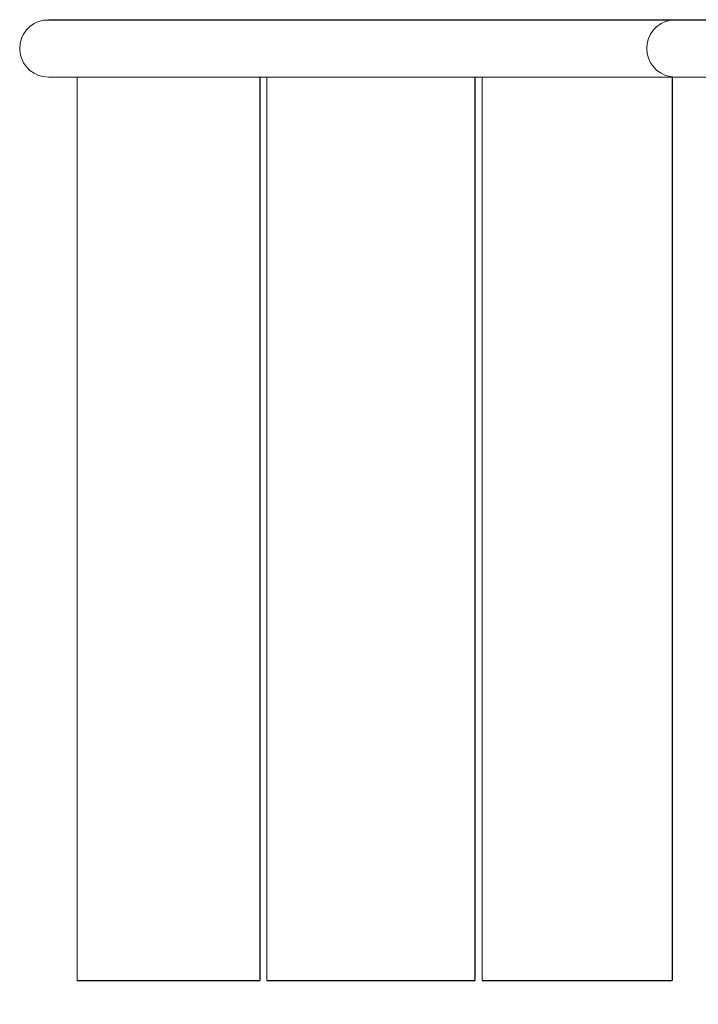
# Model space of a CAD drawing. Header units: millimetres. Extents: x -8078 to 241103, y -4319 to 602442.
# Tile 61 of 148: x 36610 to 37083, y 297837 to 298524. Entities that reach past the tile are written whole.
import ezdxf

# ---------------------------------------------------------------- set-up
doc = ezdxf.new("R2010")
doc.units = ezdxf.units.MM
doc.header["$MEASUREMENT"] = 0
doc.set_wipeout_variables(frame=1)
doc.linetypes.add('Wipeout_Contour', pattern=[1000, 0, -1000])
doc.layers.add('#podkład', color=252, linetype='Continuous')

# ---------------------------------------------------------------- blocks, each defined once
blk = doc.blocks.new('qqe433333')
at = {"color": 252, "linetype": 'Wipeout_Contour', "lineweight": 0, "ltscale": 2352345.130559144}
blk.add_wipeout([(-2766.07, 683168.81), (-2762.76, 683169.1), (-2762.6, 683169.1), (-2762.6, 684409.1), (-2766.07, 684409.41)], dxfattribs=at)
at = {"color": 252, "linetype": 'Wipeout_Contour', "lineweight": 0, "ltscale": 1882235.173104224}
blk.add_wipeout([(-2742.9, 684409.1), (-2742.9, 683778.99), (-2742.6, 683779.3), (-2742.6, 684409.1)], dxfattribs=at)
at = {"color": 252, "linetype": 'Wipeout_Contour', "lineweight": 0, "ltscale": 1881733.5770363}
blk.add_wipeout([(-2613.18, 683779.08), (-2612.74, 683779.08), (-2612.74, 684409.1), (-2613.18, 684409.1)], dxfattribs=at)
at = {"color": 252, "linetype": 'Wipeout_Contour', "lineweight": 0, "ltscale": 1881153.348287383}
blk.add_wipeout([(-2463.03, 683779.08), (-2462.6, 683779.08), (-2462.6, 684409.1), (-2463.03, 684409.1)], dxfattribs=at)
at = {"color": 252, "linetype": 'Wipeout_Contour', "lineweight": 0, "ltscale": 1880550.950231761}
blk.add_wipeout([(-2311.07, 683762.77), (-2307.6, 683759.3), (-2307.6, 684409.1), (-2311.07, 684409.1)], dxfattribs=at)
at = {"color": 252, "linetype": 'Wipeout_Contour', "lineweight": 0, "ltscale": 2822708.381750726}
blk.add_wipeout([(-2769.44, 684410.31), (-2769.44, 683167.86), (-2769.37, 683167.9), (-2766.16, 683168.8), (-2766.07, 683168.81), (-2766.07, 684409.41)], dxfattribs=at)
at = {"color": 252, "linetype": 'Wipeout_Contour', "lineweight": 0, "ltscale": 1882237.192994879}
blk.add_wipeout([(-2743.8, 683778.09), (-2742.9, 683778.99), (-2742.9, 684409.1), (-2743.8, 684409.1)], dxfattribs=at)
at = {"color": 252, "linetype": 'Wipeout_Contour', "lineweight": 0, "ltscale": 1881735.232534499}
blk.add_wipeout([(-2613.6, 683779.09), (-2613.18, 683779.08), (-2613.18, 684409.1), (-2613.6, 684409.1)], dxfattribs=at)
at = {"color": 252, "linetype": 'Wipeout_Contour', "lineweight": 0, "ltscale": 1881155.003792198}
blk.add_wipeout([(-2463.45, 683779.09), (-2463.03, 683779.08), (-2463.03, 684409.1), (-2463.45, 684409.1)], dxfattribs=at)
at = {"color": 252, "linetype": 'Wipeout_Contour', "lineweight": 0, "ltscale": 1880565.929221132}
blk.add_wipeout([(-2314.44, 683766.14), (-2311.07, 683762.77), (-2311.07, 684409.1), (-2314.44, 684409.1)], dxfattribs=at)
at = {"color": 252, "linetype": 'Wipeout_Contour', "lineweight": 0, "ltscale": 2352380.252143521}
blk.add_wipeout([(-2772.6, 683166.19), (-2772.29, 683166.42), (-2769.44, 683167.86), (-2769.44, 684410.31), (-2772.6, 684411.78)], dxfattribs=at)
at = {"color": 252, "linetype": 'Wipeout_Contour', "lineweight": 0, "ltscale": 1882241.171546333}
blk.add_wipeout([(-2745.28, 683776.62), (-2743.8, 683778.09), (-2743.8, 684409.1), (-2745.28, 684409.1)], dxfattribs=at)
at = {"color": 252, "linetype": 'Wipeout_Contour', "lineweight": 0, "ltscale": 1881736.815716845}
blk.add_wipeout([(-2613.99, 683779.11), (-2613.6, 683779.09), (-2613.6, 684409.1), (-2613.99, 684409.1)], dxfattribs=at)
at = {"color": 252, "linetype": 'Wipeout_Contour', "lineweight": 0, "ltscale": 1881156.586898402}
blk.add_wipeout([(-2463.85, 683779.11), (-2463.45, 683779.09), (-2463.45, 684409.1), (-2463.85, 684409.1)], dxfattribs=at)
at = {"color": 252, "linetype": 'Wipeout_Contour', "lineweight": 0, "ltscale": 1880580.222050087}
blk.add_wipeout([(-2317.6, 683769.3), (-2314.44, 683766.14), (-2314.44, 684409.1), (-2317.6, 684409.1)], dxfattribs=at)
at = {"color": 252, "linetype": 'Wipeout_Contour', "lineweight": 0, "ltscale": 2352393.548323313}
blk.add_wipeout([(-2775.45, 683163.71), (-2774.84, 683164.42), (-2772.6, 683166.19), (-2772.6, 684411.78), (-2775.45, 684413.78)], dxfattribs=at)
at = {"color": 252, "linetype": 'Wipeout_Contour', "lineweight": 0, "ltscale": 1882246.987973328}
blk.add_wipeout([(-2747.28, 684409.1), (-2747.28, 683774.62), (-2745.28, 683776.62), (-2745.28, 684409.1)], dxfattribs=at)
at = {"color": 252, "linetype": 'Wipeout_Contour', "lineweight": 0, "ltscale": 1881738.27841924}
blk.add_wipeout([(-2614.35, 683779.13), (-2613.99, 683779.11), (-2613.99, 684409.1), (-2614.35, 684409.1)], dxfattribs=at)
at = {"color": 252, "linetype": 'Wipeout_Contour', "lineweight": 0, "ltscale": 1881723.252439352}
blk.add_wipeout([(-2610.28, 683779.26), (-2610.24, 683779.3), (-2610.24, 684409.1), (-2610.28, 684409.1)], dxfattribs=at)
at = {"color": 252, "linetype": 'Wipeout_Contour', "lineweight": 0, "ltscale": 1881158.049568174}
blk.add_wipeout([(-2464.2, 683779.13), (-2463.85, 683779.11), (-2463.85, 684409.1), (-2464.2, 684409.1)], dxfattribs=at)
at = {"color": 252, "linetype": 'Wipeout_Contour', "lineweight": 0, "ltscale": 1881143.023970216}
blk.add_wipeout([(-2460.13, 683779.26), (-2460.1, 683779.3), (-2460.1, 684409.1), (-2460.13, 684409.1)], dxfattribs=at)
at = {"color": 252, "linetype": 'Wipeout_Contour', "lineweight": 0, "ltscale": 1880593.394458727}
blk.add_wipeout([(-2317.6, 683769.3), (-2317.6, 684409.1), (-2320.45, 684409.1), (-2320.45, 683772.15)], dxfattribs=at)
at = {"color": 252, "linetype": 'Wipeout_Contour', "lineweight": 0, "ltscale": 2352404.74711152}
blk.add_wipeout([(-2777.92, 683161.18), (-2776.77, 683162.15), (-2775.45, 683163.71), (-2775.45, 684413.78), (-2777.92, 684416.25)], dxfattribs=at)
at = {"color": 252, "linetype": 'Wipeout_Contour', "lineweight": 0, "ltscale": 1882254.465561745}
blk.add_wipeout([(-2749.74, 684409.1), (-2749.74, 683772.15), (-2747.28, 683774.62), (-2747.28, 684409.1)], dxfattribs=at)
at = {"color": 252, "linetype": 'Wipeout_Contour', "lineweight": 0, "ltscale": 1881739.576024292}
blk.add_wipeout([(-2614.66, 683779.16), (-2614.35, 683779.13), (-2614.35, 684409.1), (-2614.66, 684409.1)], dxfattribs=at)
at = {"color": 252, "linetype": 'Wipeout_Contour', "lineweight": 0, "ltscale": 1881723.524558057}
blk.add_wipeout([(-2610.39, 683779.22), (-2610.28, 683779.26), (-2610.28, 684409.1), (-2610.39, 684409.1)], dxfattribs=at)
at = {"color": 252, "linetype": 'Wipeout_Contour', "lineweight": 0, "ltscale": 1881159.347211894}
blk.add_wipeout([(-2464.51, 683779.16), (-2464.2, 683779.13), (-2464.2, 684409.1), (-2464.51, 684409.1)], dxfattribs=at)
at = {"color": 252, "linetype": 'Wipeout_Contour', "lineweight": 0, "ltscale": 1881143.296072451}
blk.add_wipeout([(-2460.25, 683779.22), (-2460.13, 683779.26), (-2460.13, 684409.1), (-2460.25, 684409.1)], dxfattribs=at)
at = {"color": 252, "linetype": 'Wipeout_Contour', "lineweight": 0, "ltscale": 1880605.046191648}
blk.add_wipeout([(-2322.92, 683774.62), (-2320.45, 683772.15), (-2320.45, 684409.1), (-2322.92, 684409.1)], dxfattribs=at)
at = {"color": 252, "linetype": 'Wipeout_Contour', "lineweight": 0, "ltscale": 1882061.344519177}
blk.add_wipeout([(-2779.92, 683158.63), (-2777.92, 683161.18), (-2777.92, 684416.25), (-2779.92, 684419.1)], dxfattribs=at)
at = {"color": 252, "linetype": 'Wipeout_Contour', "lineweight": 0, "ltscale": 1882263.377105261}
blk.add_wipeout([(-2752.6, 684409.1), (-2752.6, 683769.3), (-2749.74, 683772.15), (-2749.74, 684409.1)], dxfattribs=at)
at = {"color": 252, "linetype": 'Wipeout_Contour', "lineweight": 0, "ltscale": 1881740.669429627}
blk.add_wipeout([(-2614.91, 683779.19), (-2614.66, 683779.16), (-2614.66, 684409.1), (-2614.91, 684409.1)], dxfattribs=at)
at = {"color": 252, "linetype": 'Wipeout_Contour', "lineweight": 0, "ltscale": 1881724.080056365}
blk.add_wipeout([(-2610.58, 683779.19), (-2610.39, 683779.22), (-2610.39, 684409.1), (-2610.58, 684409.1)], dxfattribs=at)
at = {"color": 252, "linetype": 'Wipeout_Contour', "lineweight": 0, "ltscale": 1881160.440561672}
blk.add_wipeout([(-2464.76, 683779.19), (-2464.51, 683779.16), (-2464.51, 684409.1), (-2464.76, 684409.1)], dxfattribs=at)
at = {"color": 252, "linetype": 'Wipeout_Contour', "lineweight": 0, "ltscale": 1881143.8515541}
blk.add_wipeout([(-2460.43, 683779.19), (-2460.25, 683779.22), (-2460.25, 684409.1), (-2460.43, 684409.1)], dxfattribs=at)
at = {"color": 252, "linetype": 'Wipeout_Contour', "lineweight": 0, "ltscale": 1880614.823288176}
blk.add_wipeout([(-2324.92, 683776.62), (-2322.92, 683774.62), (-2322.92, 684409.1), (-2324.92, 684409.1)], dxfattribs=at)
at = {"color": 252, "linetype": 'Wipeout_Contour', "lineweight": 0, "ltscale": 1882068.210549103}
blk.add_wipeout([(-2781.39, 683155.71), (-2779.92, 683158.63), (-2779.92, 684419.1), (-2781.39, 684422.26)], dxfattribs=at)
at = {"color": 252, "linetype": 'Wipeout_Contour', "lineweight": 0, "ltscale": 1882273.451871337}
blk.add_wipeout([(-2755.76, 683766.14), (-2752.6, 683769.3), (-2752.6, 684409.1), (-2755.76, 684409.1)], dxfattribs=at)
at = {"color": 252, "linetype": 'Wipeout_Contour', "lineweight": 0, "ltscale": 1881741.5251637}
blk.add_wipeout([(-2615.09, 683779.22), (-2614.91, 683779.19), (-2614.91, 684409.1), (-2615.09, 684409.1)], dxfattribs=at)
at = {"color": 252, "linetype": 'Wipeout_Contour', "lineweight": 0, "ltscale": 1881724.901890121}
blk.add_wipeout([(-2610.83, 683779.16), (-2610.58, 683779.19), (-2610.58, 684409.1), (-2610.83, 684409.1)], dxfattribs=at)
at = {"color": 252, "linetype": 'Wipeout_Contour', "lineweight": 0, "ltscale": 1881161.296291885}
blk.add_wipeout([(-2464.76, 683779.19), (-2464.76, 684409.1), (-2464.95, 684409.1), (-2464.95, 683779.22)], dxfattribs=at)
at = {"color": 252, "linetype": 'Wipeout_Contour', "lineweight": 0, "ltscale": 1881144.673388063}
blk.add_wipeout([(-2460.68, 683779.16), (-2460.43, 683779.19), (-2460.43, 684409.1), (-2460.68, 684409.1)], dxfattribs=at)
at = {"color": 252, "linetype": 'Wipeout_Contour', "lineweight": 0, "ltscale": 1880622.428531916}
blk.add_wipeout([(-2324.92, 683776.62), (-2324.92, 684409.1), (-2326.39, 684409.1), (-2326.39, 683778.09)], dxfattribs=at)
at = {"color": 252, "linetype": 'Wipeout_Contour', "lineweight": 0, "ltscale": 1882072.919387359}
blk.add_wipeout([(-2782.29, 684425.63), (-2782.29, 683152.5), (-2781.39, 683155.71), (-2781.39, 684422.26)], dxfattribs=at)
at = {"color": 252, "linetype": 'Wipeout_Contour', "lineweight": 0, "ltscale": 1882284.383743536}
blk.add_wipeout([(-2759.12, 684409.1), (-2759.12, 683762.77), (-2755.76, 683766.14), (-2755.76, 684409.1)], dxfattribs=at)
at = {"color": 252, "linetype": 'Wipeout_Contour', "lineweight": 0, "ltscale": 1881742.117276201}
blk.add_wipeout([(-2615.09, 683779.22), (-2615.09, 684409.1), (-2615.21, 684409.1), (-2615.21, 683779.26)], dxfattribs=at)
at = {"color": 252, "linetype": 'Wipeout_Contour', "lineweight": 0, "ltscale": 1881725.965227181}
blk.add_wipeout([(-2611.14, 683779.13), (-2610.83, 683779.16), (-2610.83, 684409.1), (-2611.14, 684409.1)], dxfattribs=at)
at = {"color": 252, "linetype": 'Wipeout_Contour', "lineweight": 0, "ltscale": 1881161.88812032}
blk.add_wipeout([(-2464.95, 683779.22), (-2464.95, 684409.1), (-2465.06, 684409.1), (-2465.06, 683779.26)], dxfattribs=at)
at = {"color": 252, "linetype": 'Wipeout_Contour', "lineweight": 0, "ltscale": 1881145.736656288}
blk.add_wipeout([(-2460.99, 683779.13), (-2460.68, 683779.16), (-2460.68, 684409.1), (-2460.99, 684409.1)], dxfattribs=at)
at = {"color": 252, "linetype": 'Wipeout_Contour', "lineweight": 0, "ltscale": 1880627.630933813}
blk.add_wipeout([(-2327.29, 683778.99), (-2326.39, 683778.09), (-2326.39, 684409.1), (-2327.29, 684409.1)], dxfattribs=at)
at = {"color": 252, "linetype": 'Wipeout_Contour', "lineweight": 0, "ltscale": 1882075.327843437}
blk.add_wipeout([(-2782.6, 683149.1), (-2782.29, 683152.5), (-2782.29, 684425.63), (-2782.6, 684429.1)], dxfattribs=at)
at = {"color": 252, "linetype": 'Wipeout_Contour', "lineweight": 0, "ltscale": 1882295.840549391}
blk.add_wipeout([(-2762.6, 684409.1), (-2762.6, 683759.3), (-2759.12, 683762.77), (-2759.12, 684409.1)], dxfattribs=at)
at = {"color": 252, "linetype": 'Wipeout_Contour', "lineweight": 0, "ltscale": 1881742.42794507}
blk.add_wipeout([(-2615.24, 683779.3), (-2615.21, 683779.26), (-2615.21, 684409.1), (-2615.24, 684409.1)], dxfattribs=at)
at = {"color": 252, "linetype": 'Wipeout_Contour', "lineweight": 0, "ltscale": 1881727.237938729}
blk.add_wipeout([(-2611.49, 683779.11), (-2611.14, 683779.13), (-2611.14, 684409.1), (-2611.49, 684409.1)], dxfattribs=at)
at = {"color": 252, "linetype": 'Wipeout_Contour', "lineweight": 0, "ltscale": 1881162.198811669}
blk.add_wipeout([(-2465.1, 683779.3), (-2465.06, 683779.26), (-2465.06, 684409.1), (-2465.1, 684409.1)], dxfattribs=at)
at = {"color": 252, "linetype": 'Wipeout_Contour', "lineweight": 0, "ltscale": 1881147.009349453}
blk.add_wipeout([(-2461.35, 683779.11), (-2460.99, 683779.13), (-2460.99, 684409.1), (-2461.35, 684409.1)], dxfattribs=at)
at = {"color": 252, "linetype": 'Wipeout_Contour', "lineweight": 0, "ltscale": 1880630.272404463}
blk.add_wipeout([(-2327.29, 683778.99), (-2327.29, 684409.1), (-2327.6, 684409.1), (-2327.6, 683779.3)], dxfattribs=at)
at = {"color": 252, "linetype": 'Wipeout_Contour', "lineweight": 0, "ltscale": 1881728.680869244}
blk.add_wipeout([(-2611.89, 683779.09), (-2611.49, 683779.11), (-2611.49, 684409.1), (-2611.89, 684409.1)], dxfattribs=at)
at = {"color": 252, "linetype": 'Wipeout_Contour', "lineweight": 0, "ltscale": 1881148.45225845}
blk.add_wipeout([(-2461.74, 683779.09), (-2461.35, 683779.11), (-2461.35, 684409.1), (-2461.74, 684409.1)], dxfattribs=at)
at = {"color": 252, "linetype": 'Wipeout_Contour', "lineweight": 0, "ltscale": 1881092.323721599}
blk.add_wipeout([(-2311.07, 683762.77), (-2314.44, 683766.14), (-2755.76, 683766.14), (-2759.12, 683762.77)], dxfattribs=at)
at = {"color": 252, "linetype": 'Wipeout_Contour', "lineweight": 0, "ltscale": 1881730.250621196}
blk.add_wipeout([(-2612.31, 683779.08), (-2611.89, 683779.09), (-2611.89, 684409.1), (-2612.31, 684409.1)], dxfattribs=at)
at = {"color": 252, "linetype": 'Wipeout_Contour', "lineweight": 0, "ltscale": 1881150.021970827}
blk.add_wipeout([(-2462.16, 683779.08), (-2461.74, 683779.09), (-2461.74, 684409.1), (-2462.16, 684409.1)], dxfattribs=at)
at = {"color": 252, "linetype": 'Wipeout_Contour', "lineweight": 0, "ltscale": 1881095.684949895}
blk.add_wipeout([(-2755.76, 683766.14), (-2314.44, 683766.14), (-2317.6, 683769.3), (-2752.6, 683769.3)], dxfattribs=at)
at = {"color": 252, "linetype": 'Wipeout_Contour', "lineweight": 0, "ltscale": 1881731.899391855}
blk.add_wipeout([(-2612.74, 683779.08), (-2612.31, 683779.08), (-2612.31, 684409.1), (-2612.74, 684409.1)], dxfattribs=at)
at = {"color": 252, "linetype": 'Wipeout_Contour', "lineweight": 0, "ltscale": 1881151.670697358}
blk.add_wipeout([(-2462.6, 684409.1), (-2462.6, 683779.08), (-2462.16, 683779.08), (-2462.16, 684409.1)], dxfattribs=at)
at = {"color": 252, "linetype": 'Wipeout_Contour', "lineweight": 0, "ltscale": 1881098.782737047}
blk.add_wipeout([(-2317.6, 683769.3), (-2320.45, 683772.15), (-2749.74, 683772.15), (-2752.6, 683769.3)], dxfattribs=at)
at = {"color": 252, "linetype": 'Wipeout_Contour', "lineweight": 0, "ltscale": 1881799.192579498}
blk.add_wipeout([(-2325.37, 684409.1), (-2328.84, 684409.41), (-2766.07, 684409.41), (-2762.6, 684409.1)], dxfattribs=at)
at = {"color": 252, "linetype": 'Wipeout_Contour', "lineweight": 0, "ltscale": 1881101.522977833}
blk.add_wipeout([(-2747.28, 683774.62), (-2749.74, 683772.15), (-2320.45, 683772.15), (-2322.92, 683774.62)], dxfattribs=at)
at = {"color": 252, "linetype": 'Wipeout_Contour', "lineweight": 0, "ltscale": 1881813.019951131}
blk.add_wipeout([(-2328.84, 684409.41), (-2332.2, 684410.31), (-2769.44, 684410.31), (-2766.07, 684409.41)], dxfattribs=at)
at = {"color": 252, "linetype": 'Wipeout_Contour', "lineweight": 0, "ltscale": 1881103.822337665}
blk.add_wipeout([(-2747.28, 683774.62), (-2322.92, 683774.62), (-2324.92, 683776.62), (-2745.28, 683776.62)], dxfattribs=at)
at = {"color": 252, "linetype": 'Wipeout_Contour', "lineweight": 0, "ltscale": 1881826.847779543}
blk.add_wipeout([(-2769.44, 684410.31), (-2332.2, 684410.31), (-2335.35, 684411.78), (-2772.6, 684411.78)], dxfattribs=at)
at = {"color": 252, "linetype": 'Wipeout_Contour', "lineweight": 0, "ltscale": 1881105.610949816}
blk.add_wipeout([(-2745.28, 683776.62), (-2324.92, 683776.62), (-2326.39, 683778.09), (-2743.8, 683778.09)], dxfattribs=at)
at = {"color": 252, "linetype": 'Wipeout_Contour', "lineweight": 0, "ltscale": 1881840.255902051}
blk.add_wipeout([(-2775.45, 684413.78), (-2772.6, 684411.78), (-2335.35, 684411.78), (-2338.21, 684413.78)], dxfattribs=at)
at = {"color": 252, "linetype": 'Wipeout_Contour', "lineweight": 0, "ltscale": 1880818.529667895}
blk.add_wipeout([(-2325.37, 684409.1), (-2254.97, 684409.1), (-2258.44, 684409.41), (-2328.84, 684409.41)], dxfattribs=at)
at = {"color": 252, "linetype": 'Wipeout_Contour', "lineweight": 0, "ltscale": 1881106.834460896}
blk.add_wipeout([(-2742.9, 683778.99), (-2743.8, 683778.09), (-2326.39, 683778.09), (-2327.29, 683778.99)], dxfattribs=at)
at = {"color": 252, "linetype": 'Continuous', "lineweight": 13, "ltscale": 100}
for p, q in [((-2766.07, 684409.41), (-2769.44, 684410.31)), ((-2762.6, 684409.1), (-2766.07, 684409.41)), ((-2689.72, 684409.1), (-2762.54, 684409.1)), ((-2616.84, 684409.1), (-2689.66, 684409.1)), ((-2543.97, 684409.1), (-2616.79, 684409.1)), ((-2471.09, 684409.1), (-2543.91, 684409.1)), ((-2398.21, 684409.1), (-2471.03, 684409.1))]:
    blk.add_line(p, q, dxfattribs=at)
at = {"color": 252, "linetype": 'Wipeout_Contour', "lineweight": 0, "ltscale": 1881852.836953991}
blk.add_wipeout([(-2338.21, 684413.78), (-2340.67, 684416.25), (-2777.92, 684416.25), (-2775.45, 684413.78)], dxfattribs=at)
at = {"color": 252, "linetype": 'Wipeout_Contour', "lineweight": 0, "ltscale": 1880832.346320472}
blk.add_wipeout([(-2328.84, 684409.41), (-2258.44, 684409.41), (-2261.8, 684410.31), (-2332.2, 684410.31)], dxfattribs=at)
at = {"color": 252, "linetype": 'Wipeout_Contour', "lineweight": 0, "ltscale": 19751722.45262755}
blk.add_wipeout([(-2742.9, 683778.99), (-2327.29, 683778.99), (-2327.6, 683779.3), (-2460.1, 683779.3), (-2460.13, 683779.26), (-2460.25, 683779.22), (-2460.43, 683779.19), (-2460.68, 683779.16), (-2460.99, 683779.13), (-2461.35, 683779.11), (-2461.74, 683779.09), (-2462.16, 683779.08), (-2462.6, 683779.08), (-2463.03, 683779.08), (-2463.45, 683779.09), (-2463.85, 683779.11), (-2464.2, 683779.13), (-2464.51, 683779.16), (-2464.76, 683779.19), (-2464.95, 683779.22), (-2465.06, 683779.26), (-2465.1, 683779.3), (-2610.24, 683779.3), (-2610.28, 683779.26), (-2610.39, 683779.22), (-2610.58, 683779.19), (-2610.83, 683779.16), (-2611.14, 683779.13), (-2611.49, 683779.11), (-2611.89, 683779.09), (-2612.31, 683779.08), (-2612.74, 683779.08), (-2613.18, 683779.08), (-2613.6, 683779.09), (-2613.99, 683779.11), (-2614.35, 683779.13), (-2614.66, 683779.16), (-2614.91, 683779.19), (-2615.09, 683779.22), (-2615.21, 683779.26), (-2615.24, 683779.3), (-2742.6, 683779.3)], dxfattribs=at)
at = {"color": 252, "linetype": 'Continuous', "lineweight": 13, "ltscale": 100}
for p, q in [((-2769.44, 684410.31), (-2772.6, 684411.78)), ((-2742.6, 684409.1), (-2742.6, 683779.3)), ((-2615.24, 684409.1), (-2615.24, 683779.3)), ((-2610.24, 684409.1), (-2610.24, 683779.3)), ((-2465.1, 684409.1), (-2465.1, 683779.3)), ((-2460.1, 684409.1), (-2460.1, 683779.3)), ((-2615.24, 683779.3), (-2742.6, 683779.3)), ((-2465.1, 683779.3), (-2610.24, 683779.3)), ((-2327.6, 683779.3), (-2460.1, 683779.3))]:
    blk.add_line(p, q, dxfattribs=at)
at = {"color": 252, "linetype": 'Wipeout_Contour', "lineweight": 0, "ltscale": 1881864.208671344}
blk.add_wipeout([(-2340.67, 684416.25), (-2342.66, 684419.1), (-2779.92, 684419.1), (-2777.92, 684416.25)], dxfattribs=at)
at = {"color": 252, "linetype": 'Wipeout_Contour', "lineweight": 0, "ltscale": 1880846.16424331}
blk.add_wipeout([(-2261.8, 684410.31), (-2264.96, 684411.78), (-2335.35, 684411.78), (-2332.2, 684410.31)], dxfattribs=at)
at = {"color": 252, "linetype": 'Continuous', "lineweight": 13, "ltscale": 100}
blk.add_line((-2772.6, 684411.78), (-2775.45, 684413.78), dxfattribs=at)
at = {"color": 252, "linetype": 'Wipeout_Contour', "lineweight": 0, "ltscale": 1881874.025557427}
blk.add_wipeout([(-2779.92, 684419.1), (-2342.66, 684419.1), (-2344.13, 684422.26), (-2781.39, 684422.26)], dxfattribs=at)
at = {"color": 252, "linetype": 'Wipeout_Contour', "lineweight": 0, "ltscale": 1880859.563593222}
blk.add_wipeout([(-2264.96, 684411.78), (-2267.81, 684413.78), (-2338.21, 684413.78), (-2335.35, 684411.78)], dxfattribs=at)
at = {"color": 252, "linetype": 'Continuous', "lineweight": 13, "ltscale": 100}
for p, q in [((-2775.45, 684413.78), (-2777.92, 684416.25)), ((-2325.37, 684409.1), (-2398.16, 684409.1)), ((-2328.84, 684409.41), (-2332.2, 684410.31)), ((-2325.37, 684409.1), (-2328.84, 684409.41)), ((-2327.6, 684409.1), (-2327.6, 683779.3)), ((-2290.14, 684409.1), (-2325.32, 684409.1))]:
    blk.add_line(p, q, dxfattribs=at)
at = {"color": 252, "linetype": 'Wipeout_Contour', "lineweight": 0, "ltscale": 1881881.989360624}
blk.add_wipeout([(-2344.13, 684422.26), (-2345.03, 684425.63), (-2782.29, 684425.63), (-2781.39, 684422.26)], dxfattribs=at)
at = {"color": 252, "linetype": 'Wipeout_Contour', "lineweight": 0, "ltscale": 1880872.137250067}
blk.add_wipeout([(-2267.81, 684413.78), (-2270.27, 684416.25), (-2340.67, 684416.25), (-2338.21, 684413.78)], dxfattribs=at)
at = {"color": 252, "linetype": 'Continuous', "lineweight": 13, "ltscale": 100}
for p, q in [((-2777.92, 684416.25), (-2779.92, 684419.1)), ((-2332.2, 684410.31), (-2335.35, 684411.78))]:
    blk.add_line(p, q, dxfattribs=at)
at = {"color": 252, "linetype": 'Wipeout_Contour', "lineweight": 0, "ltscale": 1881887.858142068}
blk.add_wipeout([(-2782.29, 684425.63), (-2345.03, 684425.63), (-2345.34, 684429.1), (-2782.6, 684429.1)], dxfattribs=at)
at = {"color": 252, "linetype": 'Wipeout_Contour', "lineweight": 0, "ltscale": 1880883.503189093}
blk.add_wipeout([(-2270.27, 684416.25), (-2272.27, 684419.1), (-2342.66, 684419.1), (-2340.67, 684416.25)], dxfattribs=at)
at = {"color": 252, "linetype": 'Continuous', "lineweight": 13, "ltscale": 100}
for p, q in [((-2781.39, 684422.26), (-2782.29, 684425.63)), ((-2779.92, 684419.1), (-2781.39, 684422.26)), ((-2335.35, 684411.78), (-2338.21, 684413.78))]:
    blk.add_line(p, q, dxfattribs=at)
at = {"color": 252, "linetype": 'Wipeout_Contour', "lineweight": 0, "ltscale": 1881891.453571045}
blk.add_wipeout([(-2782.29, 684432.58), (-2782.6, 684429.1), (-2345.34, 684429.1), (-2345.03, 684432.58)], dxfattribs=at)
at = {"color": 252, "linetype": 'Wipeout_Contour', "lineweight": 0, "ltscale": 1880893.316087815}
blk.add_wipeout([(-2272.27, 684419.1), (-2273.74, 684422.26), (-2344.13, 684422.26), (-2342.66, 684419.1)], dxfattribs=at)
at = {"color": 252, "linetype": 'Continuous', "lineweight": 13, "ltscale": 100}
for p, q in [((-2782.29, 684425.63), (-2782.6, 684429.1)), ((-2338.21, 684413.78), (-2340.67, 684416.25))]:
    blk.add_line(p, q, dxfattribs=at)
at = {"color": 252, "linetype": 'Wipeout_Contour', "lineweight": 0, "ltscale": 1881892.666415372}
blk.add_wipeout([(-2782.29, 684432.58), (-2345.03, 684432.58), (-2344.13, 684435.94), (-2781.39, 684435.94)], dxfattribs=at)
at = {"color": 252, "linetype": 'Wipeout_Contour', "lineweight": 0, "ltscale": 1880901.277811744}
blk.add_wipeout([(-2344.13, 684422.26), (-2273.74, 684422.26), (-2274.64, 684425.63), (-2345.03, 684425.63)], dxfattribs=at)
at = {"color": 252, "linetype": 'Continuous', "lineweight": 13, "ltscale": 100}
blk.add_line((-2340.67, 684416.25), (-2342.66, 684419.1), dxfattribs=at)
at = {"color": 252, "linetype": 'Wipeout_Contour', "lineweight": 0, "ltscale": 1881891.45985878}
blk.add_wipeout([(-2781.39, 684435.94), (-2344.13, 684435.94), (-2342.66, 684439.1), (-2779.92, 684439.1)], dxfattribs=at)
at = {"color": 252, "linetype": 'Wipeout_Contour', "lineweight": 0, "ltscale": 1880907.14644995}
blk.add_wipeout([(-2274.64, 684425.63), (-2274.94, 684429.1), (-2345.34, 684429.1), (-2345.03, 684425.63)], dxfattribs=at)
at = {"color": 252, "linetype": 'Continuous', "lineweight": 13, "ltscale": 100}
for p, q in [((-2782.6, 684429.1), (-2782.29, 684432.58)), ((-2344.13, 684422.26), (-2345.03, 684425.63)), ((-2342.66, 684419.1), (-2344.13, 684422.26))]:
    blk.add_line(p, q, dxfattribs=at)
at = {"color": 252, "linetype": 'Wipeout_Contour', "lineweight": 0, "ltscale": 1881887.870544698}
blk.add_wipeout([(-2779.92, 684439.1), (-2342.66, 684439.1), (-2340.67, 684441.96), (-2777.92, 684441.96)], dxfattribs=at)
at = {"color": 252, "linetype": 'Wipeout_Contour', "lineweight": 0, "ltscale": 1880910.743752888}
blk.add_wipeout([(-2345.03, 684432.58), (-2345.34, 684429.1), (-2274.94, 684429.1), (-2274.64, 684432.58)], dxfattribs=at)
at = {"color": 252, "linetype": 'Continuous', "lineweight": 13, "ltscale": 100}
for p, q in [((-2782.29, 684432.58), (-2781.39, 684435.94)), ((-2345.03, 684425.63), (-2345.34, 684429.1))]:
    blk.add_line(p, q, dxfattribs=at)
at = {"color": 252, "linetype": 'Wipeout_Contour', "lineweight": 0, "ltscale": 1881882.007516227}
blk.add_wipeout([(-2340.67, 684441.96), (-2338.21, 684444.42), (-2775.45, 684444.42), (-2777.92, 684441.96)], dxfattribs=at)
at = {"color": 252, "linetype": 'Wipeout_Contour', "lineweight": 0, "ltscale": 1880911.960431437}
blk.add_wipeout([(-2274.64, 684432.58), (-2273.74, 684435.94), (-2344.13, 684435.94), (-2345.03, 684432.58)], dxfattribs=at)
at = {"color": 252, "linetype": 'Continuous', "lineweight": 13, "ltscale": 100}
blk.add_line((-2781.39, 684435.94), (-2779.92, 684439.1), dxfattribs=at)
at = {"color": 252, "linetype": 'Wipeout_Contour', "lineweight": 0, "ltscale": 1881874.048895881}
blk.add_wipeout([(-2775.45, 684444.42), (-2338.21, 684444.42), (-2335.35, 684446.42), (-2772.6, 684446.42)], dxfattribs=at)
at = {"color": 252, "linetype": 'Wipeout_Contour', "lineweight": 0, "ltscale": 1880910.759476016}
blk.add_wipeout([(-2344.13, 684435.94), (-2273.74, 684435.94), (-2272.27, 684439.1), (-2342.66, 684439.1)], dxfattribs=at)
at = {"color": 252, "linetype": 'Continuous', "lineweight": 13, "ltscale": 100}
for p, q in [((-2779.92, 684439.1), (-2777.92, 684441.96)), ((-2345.34, 684429.1), (-2345.03, 684432.58))]:
    blk.add_line(p, q, dxfattribs=at)
at = {"color": 252, "linetype": 'Wipeout_Contour', "lineweight": 0, "ltscale": 1881864.236492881}
blk.add_wipeout([(-2335.35, 684446.42), (-2332.2, 684447.9), (-2769.44, 684447.9), (-2772.6, 684446.42)], dxfattribs=at)
at = {"color": 252, "linetype": 'Wipeout_Contour', "lineweight": 0, "ltscale": 1880907.177395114}
blk.add_wipeout([(-2272.27, 684439.1), (-2270.27, 684441.96), (-2340.67, 684441.96), (-2342.66, 684439.1)], dxfattribs=at)
at = {"color": 252, "linetype": 'Continuous', "lineweight": 13, "ltscale": 100}
for p, q in [((-2777.92, 684441.96), (-2775.45, 684444.42)), ((-2345.03, 684432.58), (-2344.13, 684435.94))]:
    blk.add_line(p, q, dxfattribs=at)
at = {"color": 252, "linetype": 'Wipeout_Contour', "lineweight": 0, "ltscale": 1881852.868404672}
blk.add_wipeout([(-2332.2, 684447.9), (-2328.84, 684448.8), (-2766.07, 684448.8), (-2769.44, 684447.9)], dxfattribs=at)
at = {"color": 252, "linetype": 'Wipeout_Contour', "lineweight": 0, "ltscale": 1880901.323016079}
blk.add_wipeout([(-2340.67, 684441.96), (-2270.27, 684441.96), (-2267.81, 684444.42), (-2338.21, 684444.42)], dxfattribs=at)
at = {"color": 252, "linetype": 'Continuous', "lineweight": 13, "ltscale": 100}
for p, q in [((-2775.45, 684444.42), (-2772.6, 684446.42)), ((-2344.13, 684435.94), (-2342.66, 684439.1))]:
    blk.add_line(p, q, dxfattribs=at)
at = {"color": 252, "linetype": 'Wipeout_Contour', "lineweight": 0, "ltscale": 1881840.290035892}
blk.add_wipeout([(-2762.6, 684449.1), (-2766.07, 684448.8), (-2328.84, 684448.8), (-2325.37, 684449.1)], dxfattribs=at)
at = {"color": 252, "linetype": 'Continuous', "lineweight": 13, "ltscale": 100}
for p, q in [((-2772.6, 684446.42), (-2769.44, 684447.9)), ((-2769.44, 684447.9), (-2766.07, 684448.8)), ((-2766.07, 684448.8), (-2762.6, 684449.1)), ((-2689.72, 684449.1), (-2762.54, 684449.1)), ((-2616.84, 684449.1), (-2689.66, 684449.1)), ((-2543.97, 684449.1), (-2616.79, 684449.1)), ((-2471.09, 684449.1), (-2543.91, 684449.1)), ((-2398.21, 684449.1), (-2471.03, 684449.1))]:
    blk.add_line(p, q, dxfattribs=at)
at = {"color": 252, "linetype": 'Wipeout_Contour', "lineweight": 0, "ltscale": 1880893.374199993}
blk.add_wipeout([(-2338.21, 684444.42), (-2267.81, 684444.42), (-2264.96, 684446.42), (-2335.35, 684446.42)], dxfattribs=at)
at = {"color": 252, "linetype": 'Continuous', "lineweight": 13, "ltscale": 100}
blk.add_line((-2342.66, 684439.1), (-2340.67, 684441.96), dxfattribs=at)
at = {"color": 252, "linetype": 'Wipeout_Contour', "lineweight": 0, "ltscale": 1880883.572443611}
blk.add_wipeout([(-2335.35, 684446.42), (-2264.96, 684446.42), (-2261.8, 684447.9), (-2332.2, 684447.9)], dxfattribs=at)
at = {"color": 252, "linetype": 'Continuous', "lineweight": 13, "ltscale": 100}
blk.add_line((-2340.67, 684441.96), (-2338.21, 684444.42), dxfattribs=at)
at = {"color": 252, "linetype": 'Wipeout_Contour', "lineweight": 0, "ltscale": 1880872.215542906}
blk.add_wipeout([(-2261.8, 684447.9), (-2258.44, 684448.8), (-2328.84, 684448.8), (-2332.2, 684447.9)], dxfattribs=at)
at = {"color": 252, "linetype": 'Continuous', "lineweight": 13, "ltscale": 100}
blk.add_line((-2338.21, 684444.42), (-2335.35, 684446.42), dxfattribs=at)
at = {"color": 252, "linetype": 'Wipeout_Contour', "lineweight": 0, "ltscale": 1880859.648544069}
blk.add_wipeout([(-2328.84, 684448.8), (-2258.44, 684448.8), (-2254.97, 684449.1), (-2325.37, 684449.1)], dxfattribs=at)
at = {"color": 252, "linetype": 'Continuous', "lineweight": 13, "ltscale": 100}
for p, q in [((-2325.37, 684449.1), (-2398.16, 684449.1)), ((-2335.35, 684446.42), (-2332.2, 684447.9)), ((-2332.2, 684447.9), (-2328.84, 684448.8)), ((-2328.84, 684448.8), (-2325.37, 684449.1)), ((-2290.14, 684449.1), (-2325.32, 684449.1))]:
    blk.add_line(p, q, dxfattribs=at)

msp = doc.modelspace()

# ---------------------------------------------------------------- block references
at = {"layer": '#podkład'}
msp.add_blockref('qqe433333', (39392.7, -385925.54), dxfattribs=at)

doc.saveas('drawing.dxf')
